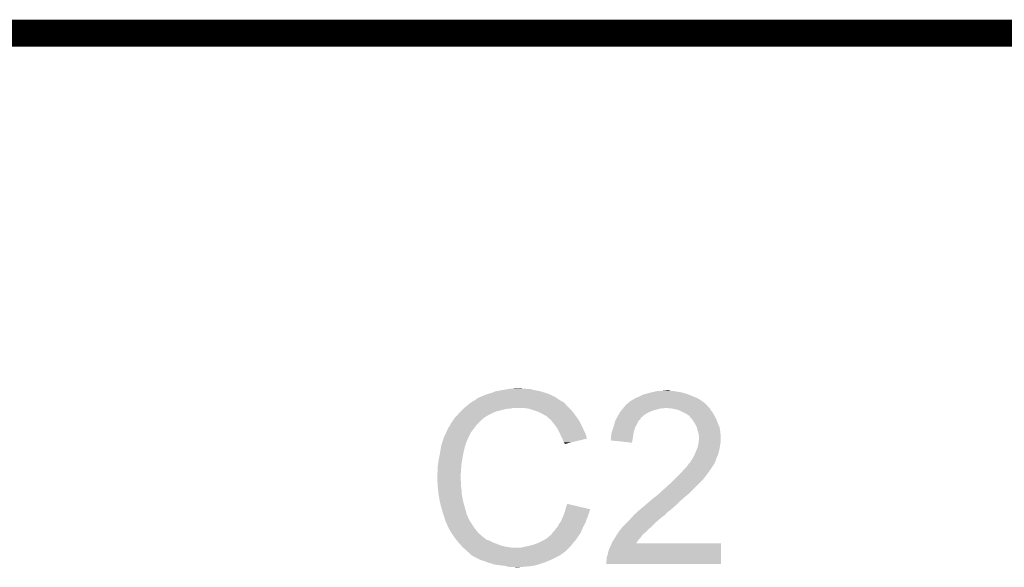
# Model space of a CAD drawing. Extents: x -0.05 to 0.95, y -0.15 to 1.54.
# Tile 42 of 45: x 0.4 to 0.62, y 1.42 to 1.54. Entities that reach past the tile are written whole.
import ezdxf

# ---------------------------------------------------------------- set-up
doc = ezdxf.new("R2010")
doc.units = 0
doc.layers.add('ACCEL_35_CLICK_V101_GKO', color=5, linetype='CONTINUOUS')
doc.layers.add('ACCEL_35_CLICK_V101_GTO', color=14, linetype='CONTINUOUS')

msp = doc.modelspace()

# ---------------------------------------------------------------- linework, layer by layer
at = {"layer": 'ACCEL_35_CLICK_V101_GKO', "const_width": 0.006}
msp.add_lwpolyline([(0.16, 1.54), (0.74, 1.54)], dxfattribs=at)
at = {"layer": 'ACCEL_35_CLICK_V101_GTO'}
for points in [[(0.5039, 1.4597), (0.5045, 1.4599), (0.51805, 1.4597), (0.5176, 1.4599)], [(0.5045, 1.4599), (0.5052, 1.4601), (0.5176, 1.4599), (0.51696, 1.4601)], [(0.5052, 1.4601), (0.5059, 1.4604), (0.51696, 1.4601), (0.516, 1.4604)], [(0.5059, 1.4604), (0.5075, 1.4607), (0.516, 1.4604), (0.5145, 1.4607)], [(0.5075, 1.4607), (0.5087, 1.4609), (0.5145, 1.4607), (0.5138, 1.4609)], [(0.5087, 1.4609), (0.5093, 1.461), (0.5131, 1.4609), (0.5125, 1.461)], [(0.5093, 1.461), (0.5111, 1.4611), (0.512, 1.461), (0.5116, 1.4611)], [(0.5388, 1.4597), (0.5392, 1.4598), (0.54885, 1.4597), (0.5486, 1.4598)], [(0.5392, 1.4598), (0.5396, 1.4599), (0.5486, 1.4598), (0.54825, 1.4599)], [(0.5396, 1.4599), (0.5403, 1.4601), (0.54825, 1.4599), (0.54755, 1.4601)], [(0.5403, 1.4601), (0.54075, 1.4602), (0.54755, 1.4601), (0.5472, 1.4602)], [(0.54075, 1.4602), (0.5412, 1.4603), (0.5472, 1.4602), (0.5466, 1.4603)], [(0.5412, 1.4603), (0.54165, 1.4604), (0.5466, 1.4603), (0.5459, 1.4604)], [(0.54165, 1.4604), (0.5421, 1.4605), (0.5459, 1.4604), (0.5454, 1.4605)], [(0.543, 1.4605), (0.544, 1.4606), (0.5449, 1.4605), (0.5446, 1.4606)], [(0.544, 1.4606), (0.544, 1.4606), (0.5446, 1.4606), (0.544, 1.4606)], [(0.49971, 1.4573), (0.50006, 1.4576), (0.5217, 1.4573), (0.5215, 1.4576)], [(0.50006, 1.4576), (0.5003, 1.4578), (0.5215, 1.4576), (0.5213, 1.4578)], [(0.5003, 1.4578), (0.50047, 1.4579), (0.5213, 1.4578), (0.5212, 1.4579)], [(0.50047, 1.4579), (0.50063, 1.458), (0.5212, 1.4579), (0.521, 1.458)], [(0.50063, 1.458), (0.5008, 1.4581), (0.521, 1.458), (0.5209, 1.4581)], [(0.5008, 1.4581), (0.50163, 1.4586), (0.5208, 1.4581), (0.52, 1.4586)], [(0.5008, 1.4581), (0.5008, 1.4581), (0.5209, 1.4581), (0.5208, 1.4581)], [(0.50163, 1.4586), (0.5018, 1.4587), (0.52, 1.4586), (0.51986, 1.4587)], [(0.5018, 1.4588), (0.5022, 1.459), (0.51972, 1.4588), (0.51944, 1.459)], [(0.5018, 1.4587), (0.5018, 1.4588), (0.51986, 1.4587), (0.51972, 1.4588)], [(0.5022, 1.459), (0.5025, 1.4591), (0.51944, 1.459), (0.5193, 1.4591)], [(0.5025, 1.4591), (0.5029, 1.4593), (0.5193, 1.4591), (0.5189, 1.4593)], [(0.5029, 1.4593), (0.5034, 1.4595), (0.5189, 1.4593), (0.5185, 1.4595)], [(0.5034, 1.4595), (0.5039, 1.4597), (0.5185, 1.4595), (0.51805, 1.4597)], [(0.53503, 1.4575), (0.5352, 1.4577), (0.5528, 1.4575), (0.55256, 1.4577)], [(0.5353, 1.4577), (0.5356, 1.458), (0.55256, 1.4577), (0.5522, 1.458)], [(0.5356, 1.458), (0.5358, 1.4581), (0.5522, 1.458), (0.55206, 1.4581)], [(0.5358, 1.4581), (0.5362, 1.4584), (0.55206, 1.4581), (0.55164, 1.4584)], [(0.5362, 1.4584), (0.5364, 1.4585), (0.55164, 1.4584), (0.5515, 1.4585)], [(0.5364, 1.4585), (0.5366, 1.4586), (0.5515, 1.4585), (0.55132, 1.4586)], [(0.5366, 1.4586), (0.537, 1.4589), (0.55132, 1.4586), (0.5508, 1.4589)], [(0.537, 1.4589), (0.5376, 1.4591), (0.5508, 1.4589), (0.55033, 1.4591)], [(0.5376, 1.4591), (0.5378, 1.4592), (0.55033, 1.4591), (0.5501, 1.4592)], [(0.5378, 1.4592), (0.5388, 1.4597), (0.5501, 1.4592), (0.54885, 1.4597)], [(0.49763, 1.4553), (0.4979, 1.4556), (0.5047, 1.4553), (0.50535, 1.4556)], [(0.4979, 1.4556), (0.4982, 1.4559), (0.50535, 1.4556), (0.506, 1.4559)], [(0.4982, 1.4559), (0.4988, 1.4565), (0.506, 1.4559), (0.5084, 1.4565)], [(0.4988, 1.4565), (0.4989, 1.4566), (0.5084, 1.4565), (0.5094, 1.4566)], [(0.4989, 1.4566), (0.499, 1.4567), (0.5094, 1.4566), (0.5099, 1.4567)], [(0.499, 1.4567), (0.49971, 1.4573), (0.5223, 1.4567), (0.5217, 1.4573)], [(0.5136, 1.4565), (0.5124, 1.4567), (0.5225, 1.4565), (0.5223, 1.4567)], [(0.5147, 1.4561), (0.5136, 1.4565), (0.5229, 1.4561), (0.5225, 1.4565)], [(0.515, 1.456), (0.5147, 1.4561), (0.523, 1.456), (0.5229, 1.4561)], [(0.5156, 1.4558), (0.515, 1.456), (0.52316, 1.4558), (0.523, 1.456)], [(0.5162, 1.4555), (0.5156, 1.4558), (0.5234, 1.4555), (0.52316, 1.4558)], [(0.5164, 1.4554), (0.5162, 1.4555), (0.52347, 1.4554), (0.5234, 1.4555)], [(0.5169, 1.4551), (0.5164, 1.4554), (0.52369, 1.4551), (0.52347, 1.4554)], [(0.53336, 1.4553), (0.53364, 1.4558), (0.5392, 1.4553), (0.5401, 1.4558)], [(0.53364, 1.4558), (0.5337, 1.4559), (0.5401, 1.4558), (0.54035, 1.4559)], [(0.5337, 1.4559), (0.53395, 1.4562), (0.54035, 1.4559), (0.5411, 1.4562)], [(0.53395, 1.4562), (0.53428, 1.4566), (0.5411, 1.4562), (0.5427, 1.4566)], [(0.53428, 1.4566), (0.53437, 1.4567), (0.5433, 1.4566), (0.5436, 1.4567)], [(0.53437, 1.4567), (0.5347, 1.4571), (0.5535, 1.4567), (0.5531, 1.4571)], [(0.53437, 1.4567), (0.53437, 1.4567), (0.5436, 1.4567), (0.5439, 1.4567)], [(0.5347, 1.4571), (0.53495, 1.4574), (0.5531, 1.4571), (0.5529, 1.4574)], [(0.53495, 1.4574), (0.53503, 1.4575), (0.5528, 1.4574), (0.5528, 1.4575)], [(0.53495, 1.4574), (0.53495, 1.4574), (0.5529, 1.4574), (0.5528, 1.4574)], [(0.5451, 1.4566), (0.5439, 1.4567), (0.5536, 1.4566), (0.5535, 1.4567)], [(0.5461, 1.4564), (0.5451, 1.4566), (0.5537, 1.4564), (0.5536, 1.4566)], [(0.5467, 1.4562), (0.5461, 1.4564), (0.5538, 1.4562), (0.5537, 1.4564)], [(0.547, 1.4561), (0.5467, 1.4562), (0.5539, 1.4561), (0.5538, 1.4562)], [(0.5474, 1.4559), (0.547, 1.4561), (0.5541, 1.4559), (0.5539, 1.4561)], [(0.5484, 1.4554), (0.5474, 1.4559), (0.5544, 1.4554), (0.5541, 1.4559)], [(0.5488, 1.4551), (0.5484, 1.4554), (0.55456, 1.4551), (0.5544, 1.4554)], [(0.49596, 1.4531), (0.4962, 1.4535), (0.5019, 1.4531), (0.5023, 1.4535)], [(0.4962, 1.4535), (0.49669, 1.4542), (0.5023, 1.4535), (0.503, 1.4542)], [(0.49669, 1.4542), (0.4969, 1.4545), (0.503, 1.4542), (0.5034, 1.4545)], [(0.4969, 1.4545), (0.49699, 1.4546), (0.5034, 1.4545), (0.5035, 1.4546)], [(0.49699, 1.4546), (0.49763, 1.4553), (0.5035, 1.4546), (0.5047, 1.4553)], [(0.5173, 1.4549), (0.5169, 1.4551), (0.52383, 1.4549), (0.52369, 1.4551)], [(0.5174, 1.4548), (0.5173, 1.4549), (0.5239, 1.4548), (0.52383, 1.4549)], [(0.51819, 1.4541), (0.5174, 1.4548), (0.5244, 1.4541), (0.5239, 1.4548)], [(0.5183, 1.454), (0.51819, 1.4541), (0.52446, 1.454), (0.5244, 1.4541)], [(0.51878, 1.4534), (0.5183, 1.454), (0.5248, 1.4534), (0.52446, 1.454)], [(0.5191, 1.453), (0.51878, 1.4534), (0.525, 1.453), (0.5248, 1.4534)], [(0.53237, 1.4531), (0.53257, 1.4538), (0.5374, 1.4531), (0.5377, 1.4538)], [(0.53257, 1.4538), (0.5326, 1.4539), (0.5377, 1.4538), (0.5378, 1.4539)], [(0.5326, 1.4539), (0.53276, 1.4542), (0.5378, 1.4539), (0.5381, 1.4542)], [(0.53276, 1.4542), (0.53292, 1.4545), (0.5381, 1.4542), (0.5383, 1.4545)], [(0.53292, 1.4545), (0.53298, 1.4546), (0.5383, 1.4545), (0.5384, 1.4546)], [(0.53298, 1.4546), (0.5333, 1.4552), (0.5384, 1.4546), (0.53909, 1.4552)], [(0.5333, 1.4552), (0.53336, 1.4553), (0.53909, 1.4552), (0.5392, 1.4553)], [(0.5491, 1.4549), (0.5488, 1.4551), (0.55467, 1.4549), (0.55456, 1.4551)], [(0.5492, 1.4547), (0.5491, 1.4549), (0.55478, 1.4547), (0.55467, 1.4549)], [(0.54954, 1.4543), (0.5492, 1.4547), (0.555, 1.4543), (0.55478, 1.4547)], [(0.5498, 1.454), (0.54954, 1.4543), (0.55512, 1.454), (0.555, 1.4543)], [(0.5503, 1.4532), (0.5498, 1.454), (0.55542, 1.4532), (0.55512, 1.454)], [(0.5504, 1.453), (0.5503, 1.4532), (0.5555, 1.453), (0.55542, 1.4532)], [(0.4945, 1.4502), (0.49502, 1.4513), (0.49995, 1.4502), (0.5005, 1.4513)], [(0.49502, 1.4513), (0.4953, 1.4519), (0.5005, 1.4513), (0.50097, 1.4519)], [(0.4953, 1.452), (0.4954, 1.4521), (0.50104, 1.452), (0.50112, 1.4521)], [(0.4953, 1.4519), (0.4953, 1.452), (0.50097, 1.4519), (0.50104, 1.452)], [(0.4954, 1.4521), (0.4955, 1.4524), (0.50112, 1.4521), (0.50136, 1.4524)], [(0.4955, 1.4524), (0.4957, 1.4526), (0.50136, 1.4524), (0.50151, 1.4526)], [(0.4957, 1.4526), (0.4959, 1.453), (0.50151, 1.4526), (0.50182, 1.453)], [(0.4959, 1.453), (0.49596, 1.4531), (0.50182, 1.453), (0.5019, 1.4531)], [(0.51938, 1.4526), (0.5191, 1.453), (0.5252, 1.4526), (0.525, 1.453)], [(0.5198, 1.452), (0.51938, 1.4526), (0.52547, 1.452), (0.5252, 1.4526)], [(0.51995, 1.4517), (0.5198, 1.452), (0.5256, 1.4517), (0.52547, 1.452)], [(0.5203, 1.451), (0.51995, 1.4517), (0.52595, 1.451), (0.5256, 1.4517)], [(0.52034, 1.4509), (0.5203, 1.451), (0.526, 1.4509), (0.52595, 1.451)], [(0.5317, 1.4508), (0.5318, 1.4513), (0.5366, 1.4508), (0.53668, 1.4513)], [(0.5318, 1.4513), (0.53183, 1.4514), (0.53668, 1.4513), (0.5367, 1.4514)], [(0.53183, 1.4514), (0.53217, 1.4524), (0.5367, 1.4514), (0.537, 1.4524)], [(0.53217, 1.4524), (0.5322, 1.4525), (0.537, 1.4524), (0.53706, 1.4525)], [(0.5322, 1.4525), (0.53237, 1.4531), (0.53706, 1.4525), (0.5374, 1.4531)], [(0.5507, 1.4524), (0.5504, 1.453), (0.55576, 1.4524), (0.5555, 1.453)], [(0.55073, 1.4523), (0.5507, 1.4524), (0.5558, 1.4523), (0.55576, 1.4524)], [(0.5509, 1.4516), (0.55073, 1.4523), (0.55589, 1.4516), (0.5558, 1.4523)], [(0.5511, 1.451), (0.5509, 1.4516), (0.55596, 1.451), (0.55589, 1.4516)], [(0.55116, 1.4507), (0.5511, 1.451), (0.556, 1.4507), (0.55596, 1.451)], [(0.494, 1.4487), (0.49403, 1.4488), (0.4993, 1.4487), (0.4994, 1.4488)], [(0.49403, 1.4488), (0.49407, 1.4489), (0.4994, 1.4488), (0.4994, 1.4489)], [(0.49407, 1.4489), (0.49447, 1.4501), (0.4994, 1.4489), (0.4999, 1.4501)], [(0.49447, 1.4501), (0.4945, 1.4502), (0.4999, 1.4501), (0.49995, 1.4502)], [(0.5207, 1.4501), (0.52034, 1.4509), (0.52624, 1.4501), (0.526, 1.4509)], [(0.5208, 1.4499), (0.5207, 1.4501), (0.5263, 1.4499), (0.52624, 1.4501)], [(0.5209, 1.4497), (0.5208, 1.4499), (0.52547, 1.4497), (0.5263, 1.4499)], [(0.5211, 1.4491), (0.5209, 1.4497), (0.52296, 1.4491), (0.52547, 1.4497)], [(0.5213, 1.4489), (0.5211, 1.4491), (0.52213, 1.4489), (0.52296, 1.4491)], [(0.5213, 1.4487), (0.5213, 1.4489), (0.5213, 1.4487), (0.52213, 1.4489)], [(0.5315, 1.4495), (0.5316, 1.4497), (0.53638, 1.4495), (0.53642, 1.4497)], [(0.5363, 1.449), (0.5315, 1.4495), (0.5363, 1.449), (0.53638, 1.4495)], [(0.5316, 1.4504), (0.5317, 1.4508), (0.53653, 1.4504), (0.5366, 1.4508)], [(0.5316, 1.4497), (0.5316, 1.4504), (0.53642, 1.4497), (0.53653, 1.4504)], [(0.551, 1.4485), (0.5511, 1.449), (0.5559, 1.4485), (0.55598, 1.449)], [(0.5511, 1.449), (0.55111, 1.4491), (0.55598, 1.449), (0.556, 1.4491)], [(0.55111, 1.4491), (0.5512, 1.45), (0.556, 1.4491), (0.556, 1.45)], [(0.5512, 1.4505), (0.55116, 1.4507), (0.556, 1.4505), (0.556, 1.4507)], [(0.5512, 1.45), (0.5512, 1.4505), (0.556, 1.45), (0.556, 1.4505)], [(0.4936, 1.4466), (0.49375, 1.4475), (0.4988, 1.4466), (0.499, 1.4475)], [(0.49375, 1.4475), (0.49388, 1.4483), (0.499, 1.4475), (0.4992, 1.4483)], [(0.49388, 1.4483), (0.4939, 1.4484), (0.4992, 1.4483), (0.49925, 1.4484)], [(0.4939, 1.4484), (0.49393, 1.4485), (0.49925, 1.4484), (0.4993, 1.4485)], [(0.49393, 1.4485), (0.494, 1.4487), (0.4993, 1.4485), (0.4993, 1.4487)], [(0.55014, 1.4462), (0.5505, 1.447), (0.5554, 1.4462), (0.5556, 1.447)], [(0.5505, 1.447), (0.55082, 1.4478), (0.5556, 1.447), (0.5558, 1.4478)], [(0.55082, 1.4478), (0.5509, 1.448), (0.5558, 1.4478), (0.55583, 1.448)], [(0.5509, 1.448), (0.551, 1.4485), (0.55583, 1.448), (0.5559, 1.4485)], [(0.4932, 1.4443), (0.4933, 1.445), (0.4984, 1.4443), (0.49852, 1.445)], [(0.4933, 1.445), (0.49339, 1.4455), (0.49852, 1.445), (0.4986, 1.4455)], [(0.49339, 1.4455), (0.4936, 1.4466), (0.4986, 1.4455), (0.4988, 1.4466)], [(0.5491, 1.4444), (0.54915, 1.4445), (0.55463, 1.4444), (0.5547, 1.4445)], [(0.54915, 1.4445), (0.5493, 1.4448), (0.5547, 1.4445), (0.55482, 1.4448)], [(0.5493, 1.4448), (0.54943, 1.445), (0.55482, 1.4448), (0.5549, 1.445)], [(0.54943, 1.445), (0.54963, 1.4453), (0.5549, 1.445), (0.555, 1.4453)], [(0.54963, 1.4453), (0.5497, 1.4454), (0.555, 1.4453), (0.555, 1.4454)], [(0.5497, 1.4454), (0.5501, 1.4461), (0.555, 1.4454), (0.55535, 1.4461)], [(0.5501, 1.4461), (0.55014, 1.4462), (0.55535, 1.4461), (0.5554, 1.4462)], [(0.493, 1.4421), (0.4931, 1.4425), (0.49824, 1.4421), (0.49827, 1.4425)], [(0.4931, 1.4436), (0.4932, 1.4443), (0.49835, 1.4436), (0.4984, 1.4443)], [(0.4931, 1.4425), (0.4931, 1.4436), (0.49827, 1.4425), (0.49835, 1.4436)], [(0.5465, 1.4416), (0.5473, 1.4424), (0.5527, 1.4416), (0.5533, 1.4424)], [(0.5473, 1.4424), (0.5479, 1.4431), (0.5533, 1.4424), (0.55377, 1.4431)], [(0.5479, 1.4431), (0.5485, 1.4437), (0.55377, 1.4431), (0.55417, 1.4437)], [(0.5485, 1.4437), (0.5489, 1.4443), (0.55417, 1.4437), (0.55457, 1.4443)], [(0.5489, 1.4443), (0.5489, 1.4444), (0.55457, 1.4443), (0.55463, 1.4444)], [(0.493, 1.4415), (0.493, 1.4421), (0.4982, 1.4415), (0.49824, 1.4421)], [(0.49305, 1.4406), (0.493, 1.4415), (0.4982, 1.4406), (0.4982, 1.4415)], [(0.49306, 1.4403), (0.49305, 1.4406), (0.4983, 1.4403), (0.4982, 1.4406)], [(0.4931, 1.4395), (0.49306, 1.4403), (0.4983, 1.4395), (0.4983, 1.4403)], [(0.5439, 1.4391), (0.5453, 1.4404), (0.5504, 1.4391), (0.5517, 1.4404)], [(0.5453, 1.4404), (0.5455, 1.4406), (0.5517, 1.4404), (0.5519, 1.4406)], [(0.5455, 1.4406), (0.5465, 1.4416), (0.5519, 1.4406), (0.5527, 1.4416)], [(0.49313, 1.4392), (0.4931, 1.4395), (0.4983, 1.4392), (0.4983, 1.4395)], [(0.49319, 1.4386), (0.49313, 1.4392), (0.4984, 1.4386), (0.4983, 1.4392)], [(0.4933, 1.4375), (0.49319, 1.4386), (0.49848, 1.4375), (0.4984, 1.4386)], [(0.542, 1.4374), (0.5426, 1.4379), (0.5486, 1.4374), (0.5492, 1.4379)], [(0.5426, 1.4379), (0.5432, 1.4385), (0.5492, 1.4379), (0.5498, 1.4385)], [(0.5432, 1.4385), (0.5439, 1.4391), (0.5498, 1.4385), (0.5504, 1.4391)], [(0.49334, 1.4373), (0.4933, 1.4375), (0.4985, 1.4373), (0.49848, 1.4375)], [(0.4936, 1.4358), (0.49334, 1.4373), (0.4988, 1.4358), (0.4985, 1.4373)], [(0.4938, 1.435), (0.4936, 1.4358), (0.49903, 1.435), (0.4988, 1.4358)], [(0.53957, 1.4354), (0.5405, 1.4362), (0.5464, 1.4354), (0.5472, 1.4362)], [(0.5405, 1.4362), (0.5407, 1.4364), (0.5472, 1.4362), (0.54743, 1.4364)], [(0.5407, 1.4364), (0.5415, 1.437), (0.54743, 1.4364), (0.54813, 1.437)], [(0.5415, 1.437), (0.542, 1.4374), (0.54813, 1.437), (0.5486, 1.4374)], [(0.49397, 1.4344), (0.4938, 1.435), (0.4992, 1.4344), (0.49903, 1.435)], [(0.4942, 1.4336), (0.49397, 1.4344), (0.49941, 1.4336), (0.4992, 1.4344)], [(0.49443, 1.4329), (0.4942, 1.4336), (0.4996, 1.4329), (0.49941, 1.4336)], [(0.52118, 1.4331), (0.52132, 1.4335), (0.5266, 1.4331), (0.5268, 1.4335)], [(0.52132, 1.4335), (0.5214, 1.4337), (0.5268, 1.4335), (0.52685, 1.4337)], [(0.5214, 1.4337), (0.52145, 1.4339), (0.52685, 1.4337), (0.5269, 1.4339)], [(0.52145, 1.4339), (0.5215, 1.4341), (0.5269, 1.4339), (0.527, 1.4341)], [(0.5215, 1.4341), (0.52152, 1.4342), (0.527, 1.4341), (0.527, 1.4342)], [(0.52152, 1.4342), (0.5216, 1.4345), (0.527, 1.4342), (0.52572, 1.4345)], [(0.5216, 1.4345), (0.5219, 1.4354), (0.52572, 1.4345), (0.5219, 1.4354)], [(0.53725, 1.4334), (0.53747, 1.4336), (0.544, 1.4334), (0.5443, 1.4336)], [(0.53747, 1.4336), (0.5378, 1.4339), (0.5443, 1.4336), (0.5446, 1.4339)], [(0.5378, 1.4339), (0.53875, 1.4347), (0.5447, 1.4339), (0.5456, 1.4347)], [(0.5378, 1.4339), (0.5378, 1.4339), (0.5446, 1.4339), (0.5447, 1.4339)], [(0.53875, 1.4347), (0.5391, 1.435), (0.5456, 1.4347), (0.54594, 1.435)], [(0.5391, 1.435), (0.53957, 1.4354), (0.54594, 1.435), (0.5464, 1.4354)], [(0.49447, 1.4328), (0.49443, 1.4329), (0.4997, 1.4328), (0.4996, 1.4329)], [(0.49453, 1.4326), (0.49447, 1.4328), (0.4998, 1.4326), (0.4997, 1.4328)], [(0.4946, 1.4324), (0.49453, 1.4326), (0.49987, 1.4324), (0.4998, 1.4326)], [(0.49462, 1.4323), (0.4946, 1.4324), (0.4999, 1.4323), (0.49987, 1.4324)], [(0.4947, 1.432), (0.49462, 1.4323), (0.50005, 1.432), (0.4999, 1.4323)], [(0.4948, 1.4317), (0.4947, 1.432), (0.5002, 1.4317), (0.50005, 1.432)], [(0.4949, 1.4314), (0.4948, 1.4317), (0.50039, 1.4314), (0.5002, 1.4317)], [(0.495, 1.4312), (0.4949, 1.4314), (0.50051, 1.4312), (0.50039, 1.4314)], [(0.5201, 1.431), (0.52034, 1.4313), (0.52583, 1.431), (0.526, 1.4313)], [(0.52034, 1.4313), (0.5205, 1.4315), (0.526, 1.4313), (0.52606, 1.4315)], [(0.5205, 1.4315), (0.52071, 1.432), (0.52606, 1.4315), (0.5262, 1.432)], [(0.52071, 1.432), (0.52097, 1.4326), (0.5262, 1.432), (0.5265, 1.4326)], [(0.52097, 1.4326), (0.5211, 1.4329), (0.5265, 1.4326), (0.52656, 1.4329)], [(0.5211, 1.4329), (0.52118, 1.4331), (0.52656, 1.4329), (0.5266, 1.4331)], [(0.5351, 1.4312), (0.5359, 1.432), (0.5415, 1.4312), (0.5424, 1.432)], [(0.5359, 1.432), (0.53652, 1.4327), (0.5424, 1.432), (0.5433, 1.4327)], [(0.53652, 1.4327), (0.5367, 1.4329), (0.5433, 1.4327), (0.54357, 1.4329)], [(0.5367, 1.4329), (0.53681, 1.433), (0.54357, 1.4329), (0.5437, 1.433)], [(0.53681, 1.433), (0.53725, 1.4334), (0.5437, 1.433), (0.544, 1.4334)], [(0.49514, 1.4309), (0.495, 1.4312), (0.5007, 1.4309), (0.50051, 1.4312)], [(0.49556, 1.43), (0.49514, 1.4309), (0.5013, 1.43), (0.5007, 1.4309)], [(0.4958, 1.4295), (0.49556, 1.43), (0.5017, 1.4295), (0.5013, 1.43)], [(0.49613, 1.429), (0.4958, 1.4295), (0.5021, 1.429), (0.5017, 1.4295)], [(0.51865, 1.429), (0.5188, 1.4292), (0.5249, 1.429), (0.52499, 1.4292)], [(0.5188, 1.4292), (0.5191, 1.4295), (0.52499, 1.4292), (0.52512, 1.4295)], [(0.5191, 1.4295), (0.5194, 1.4299), (0.52512, 1.4295), (0.52529, 1.4299)], [(0.5194, 1.4299), (0.5198, 1.4304), (0.52529, 1.4299), (0.52551, 1.4304)], [(0.5198, 1.4304), (0.5199, 1.4306), (0.52551, 1.4304), (0.5256, 1.4306)], [(0.5199, 1.4306), (0.5201, 1.431), (0.5256, 1.4306), (0.52583, 1.431)], [(0.53323, 1.429), (0.5335, 1.4294), (0.5392, 1.429), (0.5396, 1.4294)], [(0.5335, 1.4294), (0.53366, 1.4296), (0.5396, 1.4294), (0.5398, 1.4296)], [(0.53366, 1.4296), (0.53422, 1.4303), (0.5398, 1.4296), (0.5406, 1.4303)], [(0.53422, 1.4303), (0.5343, 1.4304), (0.5406, 1.4303), (0.5407, 1.4304)], [(0.5343, 1.4304), (0.5351, 1.4312), (0.5407, 1.4304), (0.5415, 1.4312)], [(0.49667, 1.4282), (0.49613, 1.429), (0.503, 1.4282), (0.5021, 1.429)], [(0.4968, 1.428), (0.49667, 1.4282), (0.50325, 1.428), (0.503, 1.4282)], [(0.49726, 1.4274), (0.4968, 1.428), (0.504, 1.4274), (0.50325, 1.428)], [(0.49742, 1.4272), (0.49726, 1.4274), (0.5046, 1.4272), (0.5042, 1.4274)], [(0.49726, 1.4274), (0.49726, 1.4274), (0.5042, 1.4274), (0.504, 1.4274)], [(0.49749, 1.4271), (0.49742, 1.4272), (0.5049, 1.4271), (0.5046, 1.4272)], [(0.49765, 1.4269), (0.49749, 1.4271), (0.5052, 1.4269), (0.5049, 1.4271)], [(0.5154, 1.4267), (0.5166, 1.4273), (0.5232, 1.4267), (0.52372, 1.4273)], [(0.5166, 1.4273), (0.51695, 1.4275), (0.52372, 1.4273), (0.5239, 1.4275)], [(0.51695, 1.4275), (0.5173, 1.4277), (0.5239, 1.4275), (0.52403, 1.4277)], [(0.5173, 1.4277), (0.5178, 1.4281), (0.52403, 1.4277), (0.5243, 1.4281)], [(0.5178, 1.4281), (0.5181, 1.4284), (0.5243, 1.4281), (0.5245, 1.4284)], [(0.5181, 1.4284), (0.5183, 1.4285), (0.5245, 1.4284), (0.52457, 1.4285)], [(0.5183, 1.4285), (0.5185, 1.4288), (0.52457, 1.4285), (0.52477, 1.4288)], [(0.5185, 1.4288), (0.51865, 1.429), (0.52477, 1.4288), (0.5249, 1.429)], [(0.5319, 1.4269), (0.53228, 1.4275), (0.5374, 1.4269), (0.5378, 1.4275)], [(0.53228, 1.4275), (0.53253, 1.4279), (0.5378, 1.4275), (0.5382, 1.4279)], [(0.53253, 1.4279), (0.53277, 1.4283), (0.5382, 1.4279), (0.5385, 1.4283)], [(0.53277, 1.4283), (0.5329, 1.4285), (0.5385, 1.4283), (0.53863, 1.4285)], [(0.5329, 1.4285), (0.53297, 1.4286), (0.53863, 1.4285), (0.5387, 1.4286)], [(0.53297, 1.4286), (0.5331, 1.4288), (0.5387, 1.4286), (0.539, 1.4288)], [(0.5331, 1.4288), (0.53323, 1.429), (0.539, 1.4288), (0.5391, 1.429)], [(0.53323, 1.429), (0.53323, 1.429), (0.5391, 1.429), (0.5392, 1.429)], [(0.4978, 1.4267), (0.49765, 1.4269), (0.50573, 1.4267), (0.5052, 1.4269)], [(0.4979, 1.4266), (0.4978, 1.4267), (0.506, 1.4266), (0.50573, 1.4267)], [(0.4983, 1.4262), (0.4979, 1.4266), (0.507, 1.4262), (0.506, 1.4266)], [(0.49854, 1.4259), (0.4983, 1.4262), (0.5081, 1.4259), (0.507, 1.4262)], [(0.4987, 1.4257), (0.49854, 1.4259), (0.5093, 1.4257), (0.5081, 1.4259)], [(0.4992, 1.4253), (0.4987, 1.4257), (0.522, 1.4253), (0.5224, 1.4257)], [(0.4996, 1.4249), (0.4992, 1.4253), (0.52154, 1.4249), (0.522, 1.4253)], [(0.5, 1.4246), (0.4996, 1.4249), (0.5212, 1.4246), (0.52154, 1.4249)], [(0.5117, 1.4257), (0.5121, 1.4258), (0.5224, 1.4257), (0.5225, 1.4258)], [(0.5121, 1.4258), (0.5126, 1.4259), (0.5225, 1.4258), (0.5226, 1.4259)], [(0.5126, 1.4259), (0.5131, 1.426), (0.5226, 1.4259), (0.52267, 1.426)], [(0.5131, 1.426), (0.5143, 1.4263), (0.52267, 1.426), (0.5229, 1.4263)], [(0.5143, 1.4263), (0.5154, 1.4267), (0.5229, 1.4263), (0.5232, 1.4267)], [(0.531, 1.4247), (0.5312, 1.4253), (0.5561, 1.4247), (0.5561, 1.4253)], [(0.5312, 1.4254), (0.5314, 1.4257), (0.5561, 1.4254), (0.5561, 1.4257)], [(0.5312, 1.4253), (0.5312, 1.4254), (0.5561, 1.4253), (0.5561, 1.4254)], [(0.5314, 1.4257), (0.5316, 1.4262), (0.5561, 1.4257), (0.5561, 1.4262)], [(0.5316, 1.4262), (0.53177, 1.4266), (0.5561, 1.4262), (0.5561, 1.4266)], [(0.53177, 1.4266), (0.5319, 1.4269), (0.5372, 1.4266), (0.5374, 1.4269)], [(0.53177, 1.4266), (0.53177, 1.4266), (0.5561, 1.4266), (0.5372, 1.4266)], [(0.5002, 1.4244), (0.5, 1.4246), (0.521, 1.4244), (0.5211, 1.4246)], [(0.5, 1.4246), (0.5, 1.4246), (0.5211, 1.4246), (0.5212, 1.4246)], [(0.5003, 1.4243), (0.5002, 1.4244), (0.5207, 1.4243), (0.521, 1.4244)], [(0.5005, 1.4241), (0.5003, 1.4243), (0.5205, 1.4241), (0.5207, 1.4243)], [(0.5008, 1.4239), (0.5005, 1.4241), (0.52017, 1.4239), (0.5205, 1.4241)], [(0.5009, 1.4238), (0.5009, 1.4239), (0.52, 1.4238), (0.52017, 1.4239)], [(0.5025, 1.423), (0.5009, 1.4238), (0.5184, 1.423), (0.52, 1.4238)], [(0.50335, 1.4227), (0.5025, 1.423), (0.5176, 1.4227), (0.5184, 1.423)], [(0.5042, 1.4224), (0.50335, 1.4227), (0.5169, 1.4224), (0.5176, 1.4227)], [(0.5306, 1.4226), (0.5307, 1.4231), (0.5561, 1.4226), (0.5561, 1.4231)], [(0.5306, 1.422), (0.5306, 1.4226), (0.5561, 1.422), (0.5561, 1.4226)], [(0.5307, 1.4236), (0.5309, 1.4241), (0.5561, 1.4236), (0.5561, 1.4241)], [(0.5307, 1.4231), (0.5307, 1.4236), (0.5561, 1.4231), (0.5561, 1.4236)], [(0.5309, 1.4241), (0.531, 1.4247), (0.5561, 1.4241), (0.5561, 1.4247)], [(0.5058, 1.4219), (0.5042, 1.4224), (0.5154, 1.4219), (0.5169, 1.4224)], [(0.5066, 1.4218), (0.5058, 1.4219), (0.5151, 1.4218), (0.5154, 1.4219)], [(0.5082, 1.4216), (0.5066, 1.4218), (0.5142, 1.4216), (0.5151, 1.4218)], [(0.50855, 1.4215), (0.5082, 1.4216), (0.5132, 1.4215), (0.5142, 1.4216)], [(0.5089, 1.4214), (0.50855, 1.4215), (0.5121, 1.4214), (0.5132, 1.4215)], [(0.5104, 1.4213), (0.51, 1.4214), (0.511, 1.4213), (0.5121, 1.4214)]]:
    msp.add_solid(points, dxfattribs=at)

doc.saveas('drawing.dxf')
